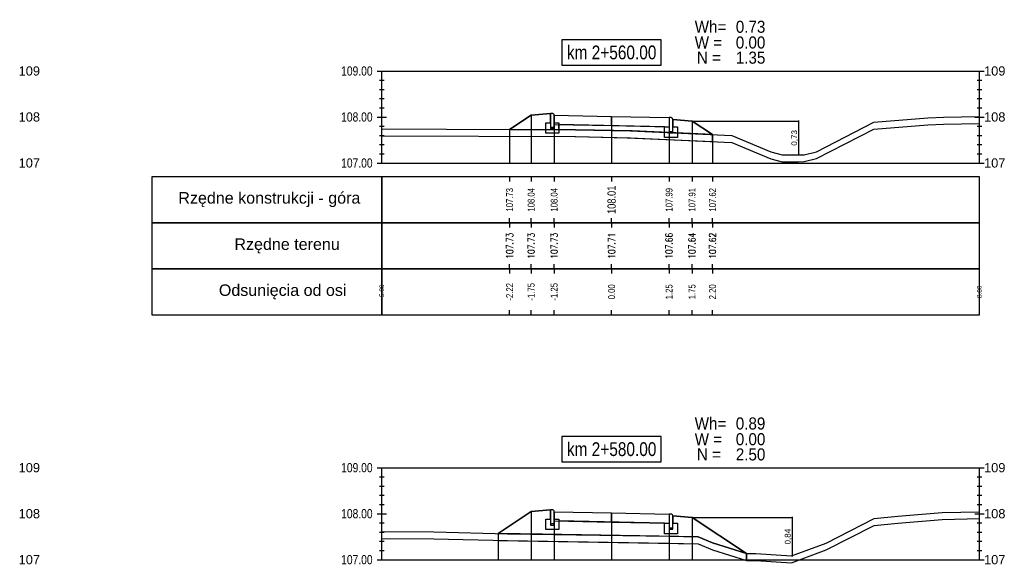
# Model space of a CAD drawing. Extents: x 7537626 to 7538805, y 5722894 to 5725486.
# Tile 34 of 105: x 7538237 to 7538258, y 5725399 to 5725410. Entities that reach past the tile are written whole.
import ezdxf

# ---------------------------------------------------------------- set-up
doc = ezdxf.new("R2010")
doc.units = 0
doc.header["$PDMODE"] = 35
doc.header["$PDSIZE"] = 0.3
for name, color, linetype in [('C-DROGI-PROFILE', 7, 'Continuous'), ('C-DROGI-PROFILE-ETYKIETY', 7, 'Continuous'), ('C-DROGI-PRZEKROJE-ETYKIETY', 7, 'Continuous'), ('C-POPRZECZKA-przekrój', 2, 'Continuous'), ('C-POPRZECZKA-widok', 1, 'Continuous')]:
    doc.layers.add(name, color=color, linetype=linetype)
for name, color, linetype, true_color in [('C-humus', 7, 'Continuous', 0x003df5), ('C-Teren', 7, 'Continuous', 0x008521), ('poprzeczki', 7, 'Continuous', 0x0000d6)]:
    doc.layers.add(name, color=color, linetype=linetype, true_color=true_color)
doc.layers.add('D-1.pow. hum.', color=7, linetype='Continuous', lineweight=30, plot=False)
doc.layers.add('D-3.nasyp', color=4, linetype='Continuous', lineweight=30, plot=False)
doc.layers.add('D-roboty-ziemne-opis', color=2, linetype='Continuous', lineweight=30)
doc.styles.add('2mm08', font='arial.ttf', dxfattribs={"width": 0.8})
doc.styles.add('opis_50', font='arial.ttf', dxfattribs={"height": 0.125})
doc.styles.get("Standard").update_dxf_attribs({"font": 'arial.ttf'})
doc.dimstyles.new('OPIS_50', dxfattribs={"dimscale": 0.5, "dimtxt": 0.125, "dimasz": 0.25, "dimexe": 0.1, "dimexo": 0.15, "dimgap": 0.1, "dimtad": 1, "dimzin": 0, "dimtxsty": 'opis_50', "dimblk": 'ARCHTICK', "dimcen": 0.15, "dimdle": 0.1, "dimaunit": 2, "dimadec": 4, "dimazin": 0, "dimtfac": 1, "dimtmove": 0, "dimatfit": 3, "dimfxl": 1, "dimarcsym": 0})

# ---------------------------------------------------------------- blocks, each defined once
blk = doc.blocks.new('_ArchTick')
at = {"color": 0, "linetype": 'ByBlock', "const_width": 0.15}
blk.add_lwpolyline([(-0.5, -0.5), (0.5, 0.5)], dxfattribs=at)
blk = doc.blocks.new('*D124')
at = {"layer": 'Defpoints', "color": 0, "transparency": 16777216}
for p in [(7538251.334, 5725408.252), (7538253.29, 5725407.518), (7538253.646, 5725407.518)]:
    blk.add_point(p, dxfattribs=at)
at = {"layer": 'poprzeczki', "color": 0, "lineweight": -2, "transparency": 16777216}
for p, q in [((7538251.349, 5725408.252), (7538253.656, 5725408.252)), ((7538253.646, 5725408.262), (7538253.646, 5725407.508)), ((7538253.305, 5725407.518), (7538253.656, 5725407.518))]:
    blk.add_line(p, q, dxfattribs=at)
at = {"layer": 'poprzeczki', "color": 0, "lineweight": -2, "transparency": 16777216, "xscale": 0.025, "yscale": 0.025, "zscale": 0.025}
for p, rotation in [((7538253.646, 5725408.252), 90), ((7538253.646, 5725407.518), 270)]:
    blk.add_blockref('_ArchTick', p, dxfattribs=dict(at, rotation=rotation))
at = {"layer": 'poprzeczki', "color": 0, "transparency": 16777216, "insert": (7538253.561, 5725407.885), "char_height": 0.125, "attachment_point": 5, "rotation": 90, "style": 'opis_50'}
blk.add_mtext('0,73', dxfattribs=at)
blk = doc.blocks.new('*D125')
at = {"layer": 'Defpoints', "color": 0, "transparency": 16777216}
for p in [(7538251.328, 5725399.635), (7538253.492, 5725398.797), (7538253.504, 5725398.797)]:
    blk.add_point(p, dxfattribs=at)
at = {"layer": 'poprzeczki', "color": 0, "lineweight": -2, "transparency": 16777216}
for p, q in [((7538251.343, 5725399.635), (7538253.514, 5725399.635)), ((7538253.504, 5725399.645), (7538253.504, 5725398.787)), ((7538253.507, 5725398.797), (7538253.514, 5725398.797))]:
    blk.add_line(p, q, dxfattribs=at)
at = {"layer": 'poprzeczki', "color": 0, "lineweight": -2, "transparency": 16777216, "xscale": 0.025, "yscale": 0.025, "zscale": 0.025}
for p, rotation in [((7538253.504, 5725399.635), 90), ((7538253.504, 5725398.797), 270)]:
    blk.add_blockref('_ArchTick', p, dxfattribs=dict(at, rotation=rotation))
at = {"layer": 'poprzeczki', "color": 0, "transparency": 16777216, "insert": (7538253.419, 5725399.216), "char_height": 0.125, "attachment_point": 5, "rotation": 90, "style": 'opis_50'}
blk.add_mtext('0,84', dxfattribs=at)

msp = doc.modelspace()

# ---------------------------------------------------------------- linework, layer by layer
at = {"layer": 'C-DROGI-PROFILE', "color": 7, "linetype": 'Continuous', "lineweight": -3}
for p, q in [((7538247.359, 5725407.039), (7538247.359, 5725406.939)), ((7538247.828, 5725407.039), (7538247.828, 5725406.939)), ((7538248.328, 5725407.039), (7538248.328, 5725406.939)), ((7538249.578, 5725407.039), (7538249.578, 5725406.939)), ((7538250.828, 5725407.039), (7538250.828, 5725406.939)), ((7538251.328, 5725407.039), (7538251.328, 5725406.939)), ((7538251.773, 5725407.039), (7538251.773, 5725406.939)), ((7538247.359, 5725406.039), (7538247.359, 5725406.139)), ((7538247.359, 5725406.039), (7538247.359, 5725405.939)), ((7538247.828, 5725406.039), (7538247.828, 5725406.139)), ((7538247.828, 5725406.039), (7538247.828, 5725405.939)), ((7538248.328, 5725406.039), (7538248.328, 5725406.139)), ((7538248.328, 5725406.039), (7538248.328, 5725405.939)), ((7538249.578, 5725406.039), (7538249.578, 5725406.139)), ((7538249.578, 5725406.039), (7538249.578, 5725405.939)), ((7538250.828, 5725406.039), (7538250.828, 5725406.139)), ((7538250.828, 5725406.039), (7538250.828, 5725405.939)), ((7538251.328, 5725406.039), (7538251.328, 5725406.139)), ((7538251.328, 5725406.039), (7538251.328, 5725405.939)), ((7538251.773, 5725406.039), (7538251.773, 5725406.139)), ((7538251.773, 5725406.039), (7538251.773, 5725405.939)), ((7538247.359, 5725405.039), (7538247.359, 5725405.139)), ((7538247.828, 5725405.039), (7538247.828, 5725405.139)), ((7538248.328, 5725405.039), (7538248.328, 5725405.139)), ((7538249.578, 5725405.039), (7538249.578, 5725405.139)), ((7538250.828, 5725405.039), (7538250.828, 5725405.139)), ((7538251.328, 5725405.039), (7538251.328, 5725405.139)), ((7538251.773, 5725405.039), (7538251.773, 5725405.139)), ((7538247.359, 5725405.039), (7538247.359, 5725404.939)), ((7538247.828, 5725405.039), (7538247.828, 5725404.939)), ((7538248.328, 5725405.039), (7538248.328, 5725404.939)), ((7538249.578, 5725405.039), (7538249.578, 5725404.939)), ((7538250.828, 5725405.039), (7538250.828, 5725404.939)), ((7538251.328, 5725405.039), (7538251.328, 5725404.939)), ((7538251.773, 5725405.039), (7538251.773, 5725404.939)), ((7538247.359, 5725404.039), (7538247.359, 5725404.139)), ((7538247.828, 5725404.039), (7538247.828, 5725404.139)), ((7538248.328, 5725404.039), (7538248.328, 5725404.139)), ((7538249.578, 5725404.039), (7538249.578, 5725404.139)), ((7538250.828, 5725404.039), (7538250.828, 5725404.139)), ((7538251.328, 5725404.039), (7538251.328, 5725404.139)), ((7538251.773, 5725404.039), (7538251.773, 5725404.139))]:
    msp.add_line(p, q, dxfattribs=at)
at = {"layer": 'C-DROGI-PROFILE', "color": 1, "linetype": 'Continuous', "lineweight": -3}
for points in [[(7538244.578, 5725406.039), (7538244.578, 5725407.039), (7538239.578, 5725407.039), (7538239.578, 5725406.039)], [(7538244.578, 5725406.039), (7538257.578, 5725406.039), (7538257.578, 5725407.039), (7538244.578, 5725407.039)], [(7538244.578, 5725405.039), (7538244.578, 5725406.039), (7538239.578, 5725406.039), (7538239.578, 5725405.039)], [(7538244.578, 5725405.039), (7538257.578, 5725405.039), (7538257.578, 5725406.039), (7538244.578, 5725406.039)], [(7538244.578, 5725404.039), (7538244.578, 5725405.039), (7538239.578, 5725405.039), (7538239.578, 5725404.039)], [(7538244.578, 5725404.039), (7538257.578, 5725404.039), (7538257.578, 5725405.039), (7538244.578, 5725405.039)]]:
    msp.add_3dface(points, dxfattribs=at)
at = {"layer": 'C-DROGI-PRZEKROJE-ETYKIETY', "color": 1, "linetype": 'Continuous', "lineweight": -3}
for p, q in [((7538247.828, 5725408.382), (7538247.828, 5725407.339)), ((7538248.328, 5725408.376), (7538248.328, 5725407.339)), ((7538249.578, 5725408.351), (7538249.578, 5725407.339)), ((7538250.828, 5725408.326), (7538250.828, 5725407.339)), ((7538251.328, 5725408.252), (7538251.328, 5725407.339)), ((7538247.359, 5725408.07), (7538247.359, 5725407.339)), ((7538251.773, 5725407.956), (7538251.773, 5725407.339)), ((7538247.828, 5725399.765), (7538247.828, 5725398.714)), ((7538248.328, 5725399.758), (7538248.328, 5725398.714)), ((7538249.578, 5725399.733), (7538249.578, 5725398.714)), ((7538250.828, 5725399.708), (7538250.828, 5725398.714)), ((7538251.328, 5725399.635), (7538251.328, 5725398.714)), ((7538247.108, 5725399.285), (7538247.108, 5725398.714)), ((7538252.51, 5725398.846), (7538252.51, 5725398.714))]:
    msp.add_line(p, q, dxfattribs=at)
at = {"layer": 'C-humus'}
for p, q in [((7538254.032, 5725407.435), (7538255.284, 5725408.074)), ((7538255.284, 5725408.074), (7538256.455, 5725408.17)), ((7538256.455, 5725408.17), (7538256.798, 5725408.185)), ((7538256.798, 5725408.185), (7538257.578, 5725408.197)), ((7538244.578, 5725407.932), (7538248.791, 5725407.913)), ((7538248.791, 5725407.913), (7538249.991, 5725407.887)), ((7538249.991, 5725407.887), (7538252.195, 5725407.786)), ((7538252.195, 5725407.786), (7538253.039, 5725407.429)), ((7538253.763, 5725407.37), (7538254.032, 5725407.435)), ((7538253.039, 5725407.429), (7538253.29, 5725407.368)), ((7538253.29, 5725407.368), (7538253.641, 5725407.368)), ((7538253.641, 5725407.368), (7538253.763, 5725407.37)), ((7538255.287, 5725399.458), (7538255.8, 5725399.509)), ((7538255.8, 5725399.509), (7538256.77, 5725399.588)), ((7538256.77, 5725399.588), (7538257.578, 5725399.608)), ((7538254.248, 5725398.927), (7538255.287, 5725399.458)), ((7538244.578, 5725399.179), (7538245.713, 5725399.167)), ((7538245.713, 5725399.167), (7538247.312, 5725399.13)), ((7538247.312, 5725399.13), (7538250.822, 5725399.075)), ((7538250.822, 5725399.075), (7538251.459, 5725399.062)), ((7538251.459, 5725399.062), (7538251.769, 5725398.931)), ((7538251.769, 5725398.931), (7538252.513, 5725398.696)), ((7538253.492, 5725398.647), (7538254.248, 5725398.927)), ((7538252.513, 5725398.696), (7538252.718, 5725398.696)), ((7538252.718, 5725398.696), (7538253.492, 5725398.647))]:
    msp.add_line(p, q, dxfattribs=at)
at = {"layer": 'C-POPRZECZKA-przekrój', "color": 2, "linetype": 'Continuous', "lineweight": -3}
for p, q in [((7538247.359, 5725408.07), (7538247.828, 5725408.382)), ((7538247.828, 5725408.382), (7538248.248, 5725408.416)), ((7538248.288, 5725408.416), (7538248.248, 5725408.416)), ((7538248.248, 5725408.416), (7538248.248, 5725408.086)), ((7538248.293, 5725408.416), (7538248.288, 5725408.416)), ((7538248.302, 5725408.414), (7538248.293, 5725408.416)), ((7538248.31, 5725408.409), (7538248.302, 5725408.414)), ((7538248.316, 5725408.404), (7538248.31, 5725408.409)), ((7538248.32, 5725408.399), (7538248.316, 5725408.404)), ((7538248.325, 5725408.392), (7538248.32, 5725408.399)), ((7538248.327, 5725408.383), (7538248.325, 5725408.392)), ((7538248.328, 5725408.376), (7538248.327, 5725408.383)), ((7538248.328, 5725408.376), (7538249.578, 5725408.351)), ((7538248.328, 5725408.376), (7538248.329, 5725408.176)), ((7538248.328, 5725408.086), (7538248.328, 5725408.376)), ((7538248.328, 5725408.376), (7538248.328, 5725408.216)), ((7538249.578, 5725408.151), (7538249.578, 5725408.351)), ((7538249.578, 5725408.351), (7538250.828, 5725408.326)), ((7538250.828, 5725408.326), (7538250.827, 5725408.126)), ((7538250.868, 5725408.326), (7538250.828, 5725408.326)), ((7538250.828, 5725408.326), (7538250.828, 5725407.996)), ((7538250.873, 5725408.326), (7538250.868, 5725408.326)), ((7538250.882, 5725408.324), (7538250.873, 5725408.326)), ((7538250.89, 5725408.319), (7538250.882, 5725408.324)), ((7538250.896, 5725408.314), (7538250.89, 5725408.319)), ((7538250.9, 5725408.309), (7538250.896, 5725408.314)), ((7538250.905, 5725408.302), (7538250.9, 5725408.309)), ((7538250.907, 5725408.293), (7538250.905, 5725408.302)), ((7538250.908, 5725408.286), (7538250.907, 5725408.293)), ((7538250.908, 5725407.996), (7538250.908, 5725408.286)), ((7538250.908, 5725408.286), (7538250.908, 5725408.126)), ((7538250.908, 5725408.286), (7538251.328, 5725408.252)), ((7538248.148, 5725407.986), (7538248.148, 5725408.216)), ((7538248.148, 5725408.216), (7538248.248, 5725408.216)), ((7538248.248, 5725408.216), (7538248.248, 5725408.116)), ((7538248.248, 5725408.116), (7538248.328, 5725408.116)), ((7538248.248, 5725408.086), (7538248.328, 5725408.086)), ((7538248.328, 5725408.216), (7538248.428, 5725408.216)), ((7538248.329, 5725408.176), (7538249.578, 5725408.151)), ((7538248.428, 5725408.216), (7538248.428, 5725407.986)), ((7538249.578, 5725408.151), (7538250.827, 5725408.126)), ((7538250.728, 5725407.896), (7538250.728, 5725408.126)), ((7538250.728, 5725408.126), (7538250.828, 5725408.126)), ((7538250.828, 5725408.126), (7538250.828, 5725408.026)), ((7538250.908, 5725408.126), (7538251.008, 5725408.126)), ((7538251.008, 5725408.126), (7538251.008, 5725407.896)), ((7538251.328, 5725408.252), (7538251.773, 5725407.956)), ((7538248.428, 5725407.986), (7538248.148, 5725407.986)), ((7538251.008, 5725407.896), (7538250.728, 5725407.896)), ((7538250.828, 5725408.026), (7538250.908, 5725408.026)), ((7538250.828, 5725407.996), (7538250.908, 5725407.996)), ((7538247.108, 5725399.285), (7538247.828, 5725399.765)), ((7538247.828, 5725399.765), (7538248.248, 5725399.798)), ((7538248.288, 5725399.798), (7538248.248, 5725399.798)), ((7538248.248, 5725399.798), (7538248.248, 5725399.468)), ((7538248.293, 5725399.798), (7538248.288, 5725399.798)), ((7538248.302, 5725399.796), (7538248.293, 5725399.798)), ((7538248.31, 5725399.791), (7538248.302, 5725399.796)), ((7538248.316, 5725399.787), (7538248.31, 5725399.791)), ((7538248.32, 5725399.781), (7538248.316, 5725399.787)), ((7538248.325, 5725399.774), (7538248.32, 5725399.781)), ((7538248.327, 5725399.766), (7538248.325, 5725399.774)), ((7538248.328, 5725399.758), (7538248.327, 5725399.766)), ((7538248.328, 5725399.758), (7538249.578, 5725399.733)), ((7538248.328, 5725399.758), (7538248.329, 5725399.558)), ((7538248.328, 5725399.468), (7538248.328, 5725399.758)), ((7538248.328, 5725399.758), (7538248.328, 5725399.598)), ((7538249.578, 5725399.533), (7538249.578, 5725399.733)), ((7538249.578, 5725399.733), (7538250.828, 5725399.708)), ((7538248.148, 5725399.368), (7538248.148, 5725399.598)), ((7538248.148, 5725399.598), (7538248.248, 5725399.598)), ((7538248.248, 5725399.598), (7538248.248, 5725399.498)), ((7538248.328, 5725399.598), (7538248.428, 5725399.598)), ((7538248.329, 5725399.558), (7538249.578, 5725399.533)), ((7538248.428, 5725399.598), (7538248.428, 5725399.368)), ((7538249.578, 5725399.533), (7538250.827, 5725399.508)), ((7538250.728, 5725399.278), (7538250.728, 5725399.508)), ((7538250.728, 5725399.508), (7538250.828, 5725399.508)), ((7538250.828, 5725399.708), (7538250.827, 5725399.508)), ((7538250.868, 5725399.708), (7538250.828, 5725399.708)), ((7538250.828, 5725399.708), (7538250.828, 5725399.378)), ((7538250.828, 5725399.508), (7538250.828, 5725399.408)), ((7538250.873, 5725399.708), (7538250.868, 5725399.708)), ((7538250.882, 5725399.706), (7538250.873, 5725399.708)), ((7538250.89, 5725399.701), (7538250.882, 5725399.706)), ((7538250.896, 5725399.697), (7538250.89, 5725399.701)), ((7538250.9, 5725399.691), (7538250.896, 5725399.697)), ((7538250.905, 5725399.684), (7538250.9, 5725399.691)), ((7538250.907, 5725399.676), (7538250.905, 5725399.684)), ((7538250.908, 5725399.668), (7538250.907, 5725399.676)), ((7538250.908, 5725399.378), (7538250.908, 5725399.668)), ((7538250.908, 5725399.668), (7538250.908, 5725399.508)), ((7538250.908, 5725399.668), (7538251.328, 5725399.635)), ((7538250.908, 5725399.508), (7538251.008, 5725399.508)), ((7538251.008, 5725399.508), (7538251.008, 5725399.278)), ((7538251.328, 5725399.635), (7538252.51, 5725398.846)), ((7538248.428, 5725399.368), (7538248.148, 5725399.368)), ((7538248.248, 5725399.498), (7538248.328, 5725399.498)), ((7538248.248, 5725399.468), (7538248.328, 5725399.468)), ((7538250.828, 5725399.408), (7538250.908, 5725399.408)), ((7538250.828, 5725399.378), (7538250.908, 5725399.378)), ((7538251.008, 5725399.278), (7538250.728, 5725399.278))]:
    msp.add_line(p, q, dxfattribs=at)
at = {"layer": 'C-POPRZECZKA-widok', "color": 1, "linetype": 'Continuous', "lineweight": -3}
for p, q in [((7538244.478, 5725409.339), (7538257.678, 5725409.339)), ((7538244.578, 5725407.339), (7538244.578, 5725409.339)), ((7538257.578, 5725407.339), (7538257.578, 5725409.339)), ((7538244.528, 5725409.139), (7538244.628, 5725409.139)), ((7538244.528, 5725408.939), (7538244.628, 5725408.939)), ((7538257.528, 5725409.139), (7538257.628, 5725409.139)), ((7538257.528, 5725408.939), (7538257.628, 5725408.939)), ((7538244.528, 5725408.739), (7538244.628, 5725408.739)), ((7538257.528, 5725408.739), (7538257.628, 5725408.739)), ((7538244.528, 5725408.539), (7538244.628, 5725408.539)), ((7538257.528, 5725408.539), (7538257.628, 5725408.539)), ((7538244.478, 5725408.339), (7538244.678, 5725408.339)), ((7538244.528, 5725408.339), (7538244.628, 5725408.339)), ((7538257.478, 5725408.339), (7538257.678, 5725408.339)), ((7538257.528, 5725408.339), (7538257.628, 5725408.339)), ((7538244.528, 5725408.139), (7538244.628, 5725408.139)), ((7538257.528, 5725408.139), (7538257.628, 5725408.139)), ((7538244.528, 5725407.939), (7538244.628, 5725407.939)), ((7538257.528, 5725407.939), (7538257.628, 5725407.939)), ((7538244.528, 5725407.739), (7538244.628, 5725407.739)), ((7538257.528, 5725407.739), (7538257.628, 5725407.739)), ((7538244.528, 5725407.539), (7538244.628, 5725407.539)), ((7538257.528, 5725407.539), (7538257.628, 5725407.539)), ((7538244.478, 5725407.339), (7538257.678, 5725407.339)), ((7538244.478, 5725400.714), (7538257.678, 5725400.714)), ((7538244.578, 5725398.714), (7538244.578, 5725400.714)), ((7538257.578, 5725398.714), (7538257.578, 5725400.714)), ((7538244.528, 5725400.514), (7538244.628, 5725400.514)), ((7538257.528, 5725400.514), (7538257.628, 5725400.514)), ((7538244.528, 5725400.314), (7538244.628, 5725400.314)), ((7538257.528, 5725400.314), (7538257.628, 5725400.314)), ((7538244.528, 5725400.114), (7538244.628, 5725400.114)), ((7538257.528, 5725400.114), (7538257.628, 5725400.114)), ((7538244.528, 5725399.914), (7538244.628, 5725399.914)), ((7538257.528, 5725399.914), (7538257.628, 5725399.914)), ((7538244.478, 5725399.714), (7538244.678, 5725399.714)), ((7538244.528, 5725399.714), (7538244.628, 5725399.714)), ((7538244.528, 5725399.514), (7538244.628, 5725399.514)), ((7538257.478, 5725399.714), (7538257.678, 5725399.714)), ((7538257.528, 5725399.714), (7538257.628, 5725399.714)), ((7538257.528, 5725399.514), (7538257.628, 5725399.514)), ((7538244.528, 5725399.314), (7538244.628, 5725399.314)), ((7538257.528, 5725399.314), (7538257.628, 5725399.314)), ((7538244.528, 5725399.114), (7538244.628, 5725399.114)), ((7538257.528, 5725399.114), (7538257.628, 5725399.114)), ((7538244.528, 5725398.914), (7538244.628, 5725398.914)), ((7538257.528, 5725398.914), (7538257.628, 5725398.914)), ((7538244.478, 5725398.714), (7538257.678, 5725398.714))]:
    msp.add_line(p, q, dxfattribs=at)
at = {"layer": 'C-POPRZECZKA-widok', "color": 3, "linetype": 'Continuous', "lineweight": -3}
for points in [[(7538248.498, 5725409.464), (7538250.658, 5725409.464), (7538250.658, 5725410.02), (7538248.498, 5725410.02)], [(7538248.498, 5725400.839), (7538250.658, 5725400.839), (7538250.658, 5725401.395), (7538248.498, 5725401.395)]]:
    msp.add_3dface(points, dxfattribs=at)
at = {"layer": 'C-Teren'}
for p, q in [((7538255.284, 5725408.224), (7538256.455, 5725408.32)), ((7538256.455, 5725408.32), (7538256.798, 5725408.335)), ((7538256.798, 5725408.335), (7538257.578, 5725408.347)), ((7538244.578, 5725408.082), (7538248.791, 5725408.063)), ((7538254.032, 5725407.585), (7538255.284, 5725408.224)), ((7538248.791, 5725408.063), (7538249.991, 5725408.037)), ((7538249.991, 5725408.037), (7538252.195, 5725407.936)), ((7538252.195, 5725407.936), (7538253.039, 5725407.579)), ((7538253.039, 5725407.579), (7538253.29, 5725407.518)), ((7538253.29, 5725407.518), (7538253.641, 5725407.518)), ((7538253.641, 5725407.518), (7538253.763, 5725407.52)), ((7538253.763, 5725407.52), (7538254.032, 5725407.585)), ((7538255.8, 5725399.659), (7538256.77, 5725399.738)), ((7538256.77, 5725399.738), (7538257.578, 5725399.758)), ((7538254.248, 5725399.077), (7538255.287, 5725399.608)), ((7538255.287, 5725399.608), (7538255.8, 5725399.659)), ((7538244.578, 5725399.329), (7538245.713, 5725399.317)), ((7538245.713, 5725399.317), (7538247.312, 5725399.28)), ((7538247.312, 5725399.28), (7538250.822, 5725399.225)), ((7538250.822, 5725399.225), (7538251.459, 5725399.212)), ((7538251.459, 5725399.212), (7538251.769, 5725399.081)), ((7538251.769, 5725399.081), (7538252.513, 5725398.846)), ((7538253.492, 5725398.797), (7538254.248, 5725399.077)), ((7538252.513, 5725398.846), (7538252.718, 5725398.846)), ((7538252.718, 5725398.846), (7538253.492, 5725398.797))]:
    msp.add_line(p, q, dxfattribs=at)
at = {"layer": 'D-1.pow. hum.'}
for points in [[(7538247.359, 5725408.07), (7538247.358, 5725407.92), (7538248.791, 5725407.913), (7538249.919, 5725407.888), (7538251.773, 5725407.806), (7538251.773, 5725407.956), (7538250.028, 5725408.035), (7538249.621, 5725408.045), (7538248.791, 5725408.063), (7538247.359, 5725408.07)], [(7538247.108, 5725399.285), (7538247.108, 5725399.135), (7538251.459, 5725399.062), (7538251.769, 5725398.931), (7538252.513, 5725398.696), (7538252.511, 5725398.846), (7538251.769, 5725399.081), (7538251.459, 5725399.212), (7538248.072, 5725399.268), (7538247.108, 5725399.285)]]:
    msp.add_lwpolyline(points, dxfattribs=at)
at = {"layer": 'D-3.nasyp'}
for points in [[(7538248.148, 5725407.986), (7538248.148, 5725408.216), (7538248.248, 5725408.216), (7538248.248, 5725408.416), (7538247.828, 5725408.382), (7538247.359, 5725408.07), (7538247.358, 5725407.92), (7538248.774, 5725407.914), (7538249.959, 5725407.887), (7538251.773, 5725407.806), (7538251.773, 5725407.956), (7538251.328, 5725408.252), (7538250.908, 5725408.286), (7538250.908, 5725408.126), (7538251.008, 5725408.126), (7538251.008, 5725407.896), (7538250.728, 5725407.896), (7538250.728, 5725408.128), (7538248.424, 5725408.174), (7538248.428, 5725407.986), (7538248.148, 5725407.986)], [(7538248.148, 5725399.368), (7538248.148, 5725399.598), (7538248.245, 5725399.598), (7538248.248, 5725399.798), (7538247.828, 5725399.765), (7538247.108, 5725399.285), (7538247.108, 5725399.135), (7538251.459, 5725399.062), (7538251.769, 5725398.931), (7538252.51, 5725398.696), (7538252.513, 5725398.846), (7538251.328, 5725399.635), (7538250.908, 5725399.668), (7538250.908, 5725399.508), (7538251.008, 5725399.508), (7538251.008, 5725399.278), (7538250.728, 5725399.278), (7538250.728, 5725399.508), (7538248.428, 5725399.556), (7538248.428, 5725399.368), (7538248.148, 5725399.368)]]:
    msp.add_lwpolyline(points, dxfattribs=at)

# ---------------------------------------------------------------- texts
at = {"layer": 'C-DROGI-PROFILE', "color": 2}
for s, p in [('Rzędne konstrukcji - góra', (7538240.153, 5725406.456)), ('Rzędne terenu', (7538241.373, 5725405.45)), ('Odsunięcia od osi', (7538241.034, 5725404.45))]:
    msp.add_text(s, height=0.25, dxfattribs=at).set_placement(p)
at = {"layer": 'C-DROGI-PROFILE-ETYKIETY', "color": 1, "linetype": 'Continuous', "lineweight": -3, "attachment_point": 5, "rotation": 90, "style": '2mm08'}
for s, insert, char_height in [('107.73', (7538247.359, 5725406.539), 0.15), ('108.04', (7538247.828, 5725406.539), 0.15), ('108.04', (7538248.328, 5725406.539), 0.15), ('108.01', (7538249.578, 5725406.539), 0.18), ('107.99', (7538250.828, 5725406.539), 0.15), ('107.91', (7538251.328, 5725406.539), 0.15), ('107.62', (7538251.773, 5725406.539), 0.15), ('{\\Fsimplex.shx|c238;107.73}', (7538247.359, 5725405.539), 0.15), ('{\\Fsimplex.shx|c238;107.73}', (7538247.828, 5725405.539), 0.15), ('{\\Fsimplex.shx|c238;107.73}', (7538248.328, 5725405.539), 0.15), ('{\\Fsimplex.shx|c238;107.71}', (7538249.578, 5725405.539), 0.15), ('{\\Fsimplex.shx|c238;107.66}', (7538250.828, 5725405.539), 0.15), ('{\\Fsimplex.shx|c238;107.64}', (7538251.328, 5725405.539), 0.15), ('{\\Fsimplex.shx|c238;107.62}', (7538251.773, 5725405.539), 0.15), ('-2.22', (7538247.359, 5725404.539), 0.15), ('-1.75', (7538247.828, 5725404.539), 0.15), ('-1.25', (7538248.328, 5725404.539), 0.15), ('0.00', (7538249.578, 5725404.539), 0.15), ('1.25', (7538250.828, 5725404.539), 0.15), ('1.75', (7538251.328, 5725404.539), 0.15), ('2.20', (7538251.773, 5725404.539), 0.15)]:
    msp.add_mtext(s, dxfattribs=dict(at, insert=insert, char_height=char_height))
at = {"layer": 'C-DROGI-PROFILE-ETYKIETY', "color": 7, "linetype": 'Continuous', "lineweight": -3, "char_height": 0.1, "attachment_point": 5, "rotation": 90, "style": '2mm08'}
for s, insert in [('-5.00', (7538244.578, 5725404.539)), ('8.00', (7538257.578, 5725404.539))]:
    msp.add_mtext(s, dxfattribs=dict(at, insert=insert))
at = {"layer": 'C-POPRZECZKA-widok', "color": 3, "linetype": 'Continuous', "lineweight": -3, "char_height": 0.3, "attachment_point": 8, "style": '2mm08'}
for s, insert in [('km 2+560.00', (7538249.578, 5725409.589)), ('km 2+580.00', (7538249.578, 5725400.964))]:
    msp.add_mtext(s, dxfattribs=dict(at, insert=insert))
at = {"layer": 'C-POPRZECZKA-widok', "color": 1, "linetype": 'Continuous', "lineweight": -3, "char_height": 0.2, "attachment_point": 4}
for s, insert in [('109', (7538236.678, 5725409.339)), ('109', (7538257.678, 5725409.339)), ('108', (7538236.678, 5725408.339)), ('108', (7538257.678, 5725408.339)), ('107', (7538236.678, 5725407.339)), ('107', (7538257.678, 5725407.339)), ('109', (7538236.678, 5725400.714)), ('109', (7538257.678, 5725400.714)), ('108', (7538236.678, 5725399.714)), ('108', (7538257.678, 5725399.714)), ('107', (7538236.678, 5725398.714)), ('107', (7538257.678, 5725398.714))]:
    msp.add_mtext(s, dxfattribs=dict(at, insert=insert))
at = {"layer": 'C-POPRZECZKA-widok', "color": 1, "linetype": 'Continuous', "lineweight": -3, "char_height": 0.2, "attachment_point": 6, "style": '2mm08'}
for s, insert in [('109.00', (7538244.378, 5725409.339)), ('108.00', (7538244.378, 5725408.339)), ('107.00', (7538244.378, 5725407.339)), ('109.00', (7538244.378, 5725400.714)), ('108.00', (7538244.378, 5725399.714)), ('107.00', (7538244.378, 5725398.714))]:
    msp.add_mtext(s, dxfattribs=dict(at, insert=insert))
at = {"layer": 'D-roboty-ziemne-opis', "lineweight": 25, "width": 0.9}
for s, p in [('Wh=', (7538251.385, 5725410.17)), ('0.73', (7538252.279, 5725410.17)), ('W =', (7538251.385, 5725409.828)), ('0.00', (7538252.279, 5725409.828)), ('N =', (7538251.433, 5725409.498)), ('1.35', (7538252.279, 5725409.498)), ('Wh=', (7538251.385, 5725401.545)), ('0.89', (7538252.279, 5725401.545)), ('W =', (7538251.385, 5725401.203)), ('0.00', (7538252.279, 5725401.203)), ('N =', (7538251.433, 5725400.873)), ('2.50', (7538252.279, 5725400.873))]:
    msp.add_text(s, height=0.2625, dxfattribs=at).set_placement(p)

# ---------------------------------------------------------------- dimensions: what is measured, and where the dimension line sits
at = {"layer": 'poprzeczki'}
for base, p1, p2, picture, middle in [((7538253.646, 5725407.518), (7538251.334, 5725408.252), (7538253.29, 5725407.518), '*D124', (7538253.561, 5725407.885)), ((7538253.504, 5725398.797), (7538251.328, 5725399.635), (7538253.492, 5725398.797), '*D125', (7538253.419, 5725399.216))]:
    dim = msp.add_linear_dim(base=base, p1=p1, p2=p2, angle=90, dimstyle='OPIS_50', override={"dimscale": 0.1}, dxfattribs=at)
    dim.commit()
    dim.dimension.update_dxf_attribs({"geometry": picture, "text_midpoint": middle})

doc.saveas('drawing.dxf')
